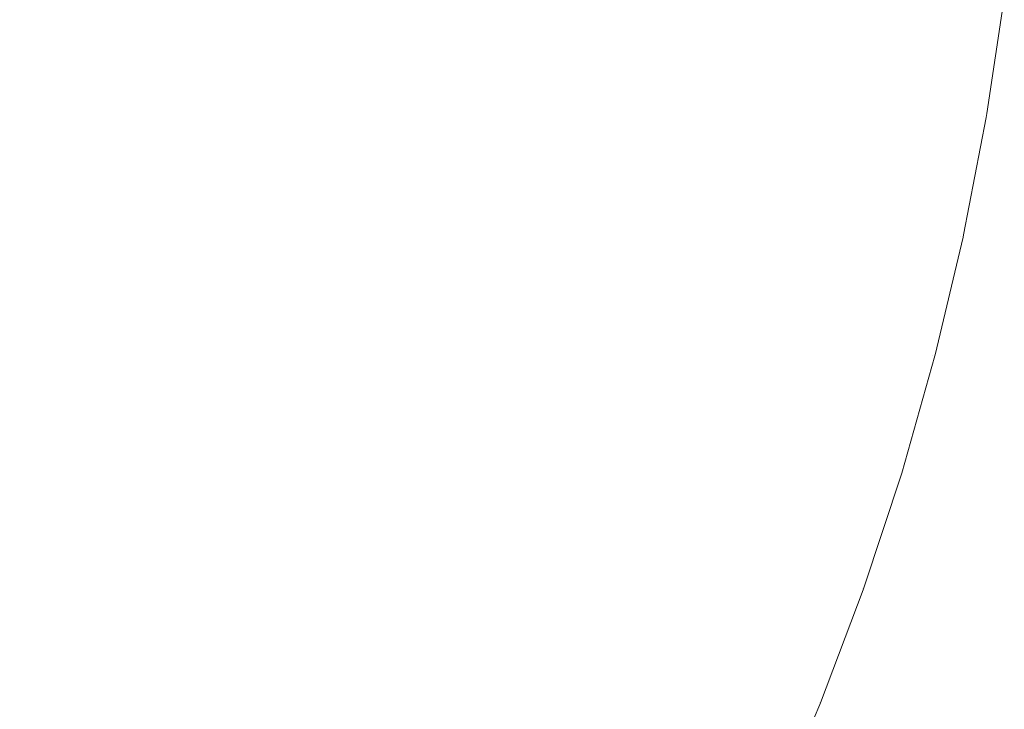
# Model space of a CAD drawing. Header units: centimetres. Extents: x -26 to 27.3, y -25.3 to -23.5.
# Tile 175 of 200: x 27.2742 to 27.3085, y -25.1974 to -25.1734. Entities that reach past the tile are written whole.
import ezdxf

# ---------------------------------------------------------------- set-up
doc = ezdxf.new("R2010")
doc.units = ezdxf.units.CM
doc.header["$LTSCALE"] = 2.54
doc.layers.add('Lucido design-1', color=7, linetype='Continuous')

# ---------------------------------------------------------------- blocks, each defined once
blk = doc.blocks.new('Gruppo-4-1')
at = {"color": 7, "linetype": 'Continuous', "lineweight": 9}
for points, invisible_edges in [([(27.290073, -25.170225, -350.040783), (27.289561, -25.173641, -350.040783), (27.287152, -25.173228, -350.044062), (27.287648, -25.169914, -350.044062)], 15), ([(27.287872, -25.169943, -349.321563), (27.287374, -25.173266, -349.321563), (27.289837, -25.173688, -349.324944), (27.29035, -25.17026, -349.324944)], 15), ([(27.292365, -25.170518, -350.037403), (27.291839, -25.174032, -350.037403), (27.289561, -25.173641, -350.040783), (27.290073, -25.170225, -350.040783)], 15), ([(27.29035, -25.17026, -349.324944), (27.289837, -25.173688, -349.324944), (27.292155, -25.174086, -349.328425), (27.292683, -25.170559, -349.328425)], 15), ([(27.29452, -25.170794, -350.033928), (27.29398, -25.174399, -350.033928), (27.291839, -25.174032, -350.037403), (27.292365, -25.170518, -350.037403)], 15), ([(27.292683, -25.170559, -349.328425), (27.292155, -25.174086, -349.328425), (27.294325, -25.174458, -349.331997), (27.294867, -25.170839, -349.331997)], 15), ([(27.273038, -25.170808, -349.306345), (27.272517, -25.173501, -349.306345), (27.275613, -25.174168, -349.309144), (27.27616, -25.171343, -349.309144)], 15), ([(27.276282, -25.171364, -350.056075), (27.275734, -25.174194, -350.056075), (27.272758, -25.173553, -350.058779), (27.273281, -25.17085, -350.058779)], 15), ([(27.296533, -25.171052, -350.030363), (27.295981, -25.174742, -350.030363), (27.29398, -25.174399, -350.033928), (27.29452, -25.170794, -350.033928)], 15), ([(27.294867, -25.170839, -349.331997), (27.294325, -25.174458, -349.331997), (27.296344, -25.174804, -349.335655), (27.296899, -25.171099, -349.335655)], 15), ([(27.298402, -25.171291, -350.026716), (27.297837, -25.17506, -350.026716), (27.295981, -25.174742, -350.030363), (27.296533, -25.171052, -350.030363)], 15), ([(27.296899, -25.171099, -349.335655), (27.296344, -25.174804, -349.335655), (27.298208, -25.175124, -349.339392), (27.298774, -25.171339, -349.339392)], 15), ([(27.27616, -25.171343, -349.309144), (27.275613, -25.174168, -349.309144), (27.278588, -25.174809, -349.31207), (27.279159, -25.171857, -349.31207)], 15), ([(27.279174, -25.17186, -350.053248), (27.278603, -25.174813, -350.053248), (27.275734, -25.174194, -350.056075), (27.276282, -25.171364, -350.056075)], 15), ([(27.300121, -25.171511, -350.02299), (27.299546, -25.175353, -350.02299), (27.297837, -25.17506, -350.026716), (27.298402, -25.171291, -350.026716)], 15), ([(27.298774, -25.171339, -349.339392), (27.298208, -25.175124, -349.339392), (27.299914, -25.175416, -349.343202), (27.300492, -25.171559, -349.343202)], 15), ([(27.301689, -25.171712, -350.019194), (27.301104, -25.17562, -350.019194), (27.299546, -25.175353, -350.02299), (27.300121, -25.171511, -350.02299)], 15), ([(27.300492, -25.171559, -349.343202), (27.299914, -25.175416, -349.343202), (27.301461, -25.175682, -349.347077), (27.302048, -25.171758, -349.347077)], 15), ([(27.279159, -25.171857, -349.31207), (27.278588, -25.174809, -349.31207), (27.281437, -25.175423, -349.31512), (27.282031, -25.17235, -349.31512)], 15), ([(27.281953, -25.172337, -350.0503), (27.28136, -25.175407, -350.0503), (27.278603, -25.174813, -350.053248), (27.279174, -25.17186, -350.053248)], 15), ([(27.303102, -25.171893, -350.015332), (27.302508, -25.175861, -350.015332), (27.301104, -25.17562, -350.019194), (27.301689, -25.171712, -350.019194)], 15), ([(27.302048, -25.171758, -349.347077), (27.301461, -25.175682, -349.347077), (27.302846, -25.175919, -349.35101), (27.303442, -25.171937, -349.35101)], 15), ([(27.304357, -25.172054, -350.011411), (27.303755, -25.176075, -350.011411), (27.302508, -25.175861, -350.015332), (27.303102, -25.171893, -350.015332)], 15), ([(27.303442, -25.171937, -349.35101), (27.302846, -25.175919, -349.35101), (27.304066, -25.176128, -349.354995), (27.30467, -25.172094, -349.354995)], 15), ([(27.305452, -25.172194, -350.007438), (27.304843, -25.176261, -350.007438), (27.303755, -25.176075, -350.011411), (27.304357, -25.172054, -350.011411)], 15), ([(27.30467, -25.172094, -349.354995), (27.304066, -25.176128, -349.354995), (27.30512, -25.176309, -349.359025), (27.305731, -25.17223, -349.359025)], 15), ([(27.306383, -25.172313, -350.00342), (27.305769, -25.17642, -350.00342), (27.304843, -25.176261, -350.007438), (27.305452, -25.172194, -350.007438)], 15), ([(27.305731, -25.17223, -349.359025), (27.30512, -25.176309, -349.359025), (27.306008, -25.176461, -349.363092), (27.306624, -25.172344, -349.363092)], 15), ([(27.284614, -25.172793, -350.047236), (27.283999, -25.175975, -350.047236), (27.28136, -25.175407, -350.0503), (27.281953, -25.172337, -350.0503)], 15), ([(27.282031, -25.17235, -349.31512), (27.281437, -25.175423, -349.31512), (27.284154, -25.176009, -349.318286), (27.284771, -25.17282, -349.318286)], 15), ([(27.307151, -25.172411, -349.999363), (27.306531, -25.176551, -349.999363), (27.305769, -25.17642, -350.00342), (27.306383, -25.172313, -350.00342)], 15), ([(27.306624, -25.172344, -349.363092), (27.306008, -25.176461, -349.363092), (27.306727, -25.176584, -349.367189), (27.307348, -25.172437, -349.367189)], 15), ([(27.307752, -25.172488, -349.995273), (27.307128, -25.176653, -349.995273), (27.306531, -25.176551, -349.999363), (27.307151, -25.172411, -349.999363)], 15), ([(27.307348, -25.172437, -349.367189), (27.306727, -25.176584, -349.367189), (27.307277, -25.176679, -349.37131), (27.307901, -25.172508, -349.37131)], 15), ([(27.308185, -25.172544, -349.991159), (27.307559, -25.176727, -349.991159), (27.307128, -25.176653, -349.995273), (27.307752, -25.172488, -349.995273)], 15), ([(27.307901, -25.172508, -349.37131), (27.307277, -25.176679, -349.37131), (27.307657, -25.176744, -349.375446), (27.308284, -25.172557, -349.375446)], 15), ([(27.308449, -25.172578, -349.987027), (27.307821, -25.176772, -349.987027), (27.307559, -25.176727, -349.991159), (27.308185, -25.172544, -349.991159)], 15), ([(27.308284, -25.172557, -349.375446), (27.307657, -25.176744, -349.375446), (27.307868, -25.17678, -349.379592), (27.308496, -25.172584, -349.379592)], 15), ([(27.307821, -25.176772, -349.987027), (27.308449, -25.172578, -349.987027), (27.308543, -25.17259, -349.982667), (27.307934, -25.176656, -349.982667)], 11), ([(27.307934, -25.176656, -349.382667), (27.308543, -25.17259, -349.382667), (27.308496, -25.172584, -349.379592), (27.307868, -25.17678, -349.379592)], 14), ([(27.308543, -25.17259, -349.382667), (27.307934, -25.176656, -349.382667), (27.307934, -25.176656, -349.982667), (27.308543, -25.17259, -349.982667)], 10), ([(27.287152, -25.173228, -350.044062), (27.286515, -25.176518, -350.044062), (27.283999, -25.175975, -350.047236), (27.284614, -25.172793, -350.047236)], 15), ([(27.284771, -25.17282, -349.318286), (27.284154, -25.176009, -349.318286), (27.286736, -25.176565, -349.321563), (27.287374, -25.173266, -349.321563)], 15), ([(27.289561, -25.173641, -350.040783), (27.288905, -25.177033, -350.040783), (27.286515, -25.176518, -350.044062), (27.287152, -25.173228, -350.044062)], 15), ([(27.287374, -25.173266, -349.321563), (27.286736, -25.176565, -349.321563), (27.289179, -25.177092, -349.324944), (27.289837, -25.173688, -349.324944)], 15), ([(27.272517, -25.173501, -349.306345), (27.271882, -25.176169, -349.306345), (27.274948, -25.176968, -349.309144), (27.275613, -25.174168, -349.309144)], 15), ([(27.275734, -25.174194, -350.056075), (27.275067, -25.176999, -350.056075), (27.272121, -25.176232, -350.058779), (27.272758, -25.173553, -350.058779)], 15), ([(27.291839, -25.174032, -350.037403), (27.291164, -25.17752, -350.037403), (27.288905, -25.177033, -350.040783), (27.289561, -25.173641, -350.040783)], 15), ([(27.289837, -25.173688, -349.324944), (27.289179, -25.177092, -349.324944), (27.291478, -25.177587, -349.328425), (27.292155, -25.174086, -349.328425)], 15), ([(27.275613, -25.174168, -349.309144), (27.274948, -25.176968, -349.309144), (27.277893, -25.177734, -349.31207), (27.278588, -25.174809, -349.31207)], 15), ([(27.278603, -25.174813, -350.053248), (27.277907, -25.177738, -350.053248), (27.275067, -25.176999, -350.056075), (27.275734, -25.174194, -350.056075)], 15), ([(27.29398, -25.174399, -350.033928), (27.293288, -25.177977, -350.033928), (27.291164, -25.17752, -350.037403), (27.291839, -25.174032, -350.037403)], 15), ([(27.292155, -25.174086, -349.328425), (27.291478, -25.177587, -349.328425), (27.29363, -25.178051, -349.331997), (27.294325, -25.174458, -349.331997)], 15), ([(27.295981, -25.174742, -350.030363), (27.295272, -25.178405, -350.030363), (27.293288, -25.177977, -350.033928), (27.29398, -25.174399, -350.033928)], 15), ([(27.294325, -25.174458, -349.331997), (27.29363, -25.178051, -349.331997), (27.295633, -25.178483, -349.335655), (27.296344, -25.174804, -349.335655)], 15), ([(27.278588, -25.174809, -349.31207), (27.277893, -25.177734, -349.31207), (27.280712, -25.178469, -349.31512), (27.281437, -25.175423, -349.31512)], 15), ([(27.28136, -25.175407, -350.0503), (27.280636, -25.178449, -350.0503), (27.277907, -25.177738, -350.053248), (27.278603, -25.174813, -350.053248)], 15), ([(27.297837, -25.17506, -350.026716), (27.297114, -25.178802, -350.026716), (27.295272, -25.178405, -350.030363), (27.295981, -25.174742, -350.030363)], 15), ([(27.296344, -25.174804, -349.335655), (27.295633, -25.178483, -349.335655), (27.297481, -25.178881, -349.339392), (27.298208, -25.175124, -349.339392)], 15), ([(27.299546, -25.175353, -350.02299), (27.298809, -25.179167, -350.02299), (27.297114, -25.178802, -350.026716), (27.297837, -25.17506, -350.026716)], 15), ([(27.298208, -25.175124, -349.339392), (27.297481, -25.178881, -349.339392), (27.299174, -25.179246, -349.343202), (27.299914, -25.175416, -349.343202)], 15), ([(27.301104, -25.17562, -350.019194), (27.300354, -25.1795, -350.019194), (27.298809, -25.179167, -350.02299), (27.299546, -25.175353, -350.02299)], 15), ([(27.283999, -25.175975, -350.047236), (27.283249, -25.179129, -350.047236), (27.280636, -25.178449, -350.0503), (27.28136, -25.175407, -350.0503)], 15), ([(27.281437, -25.175423, -349.31512), (27.280712, -25.178469, -349.31512), (27.283403, -25.179169, -349.318286), (27.284154, -25.176009, -349.318286)], 15), ([(27.299914, -25.175416, -349.343202), (27.299174, -25.179246, -349.343202), (27.300708, -25.179576, -349.347077), (27.301461, -25.175682, -349.347077)], 15), ([(27.302508, -25.175861, -350.015332), (27.301746, -25.1798, -350.015332), (27.300354, -25.1795, -350.019194), (27.301104, -25.17562, -350.019194)], 15), ([(27.301461, -25.175682, -349.347077), (27.300708, -25.179576, -349.347077), (27.302081, -25.179872, -349.35101), (27.302846, -25.175919, -349.35101)], 15), ([(27.286515, -25.176518, -350.044062), (27.28574, -25.179778, -350.044062), (27.283249, -25.179129, -350.047236), (27.283999, -25.175975, -350.047236)], 15), ([(27.284154, -25.176009, -349.318286), (27.283403, -25.179169, -349.318286), (27.285959, -25.179835, -349.321563), (27.286736, -25.176565, -349.321563)], 15), ([(27.303755, -25.176075, -350.011411), (27.302983, -25.180067, -350.011411), (27.301746, -25.1798, -350.015332), (27.302508, -25.175861, -350.015332)], 15), ([(27.302846, -25.175919, -349.35101), (27.302081, -25.179872, -349.35101), (27.303291, -25.180133, -349.354995), (27.304066, -25.176128, -349.354995)], 15), ([(27.271882, -25.176169, -349.306345), (27.271135, -25.178809, -349.306345), (27.274164, -25.179736, -349.309144), (27.274948, -25.176968, -349.309144)], 15), ([(27.275067, -25.176999, -350.056075), (27.274282, -25.179772, -350.056075), (27.271371, -25.178881, -350.058779), (27.272121, -25.176232, -350.058779)], 15), ([(27.304843, -25.176261, -350.007438), (27.304062, -25.180299, -350.007438), (27.302983, -25.180067, -350.011411), (27.303755, -25.176075, -350.011411)], 15), ([(27.304066, -25.176128, -349.354995), (27.303291, -25.180133, -349.354995), (27.304337, -25.180359, -349.359025), (27.30512, -25.176309, -349.359025)], 15), ([(27.305769, -25.17642, -350.00342), (27.30498, -25.180497, -350.00342), (27.304062, -25.180299, -350.007438), (27.304843, -25.176261, -350.007438)], 15), ([(27.30512, -25.176309, -349.359025), (27.304337, -25.180359, -349.359025), (27.305217, -25.180548, -349.363092), (27.306008, -25.176461, -349.363092)], 15), ([(27.288905, -25.177033, -350.040783), (27.288106, -25.180394, -350.040783), (27.28574, -25.179778, -350.044062), (27.286515, -25.176518, -350.044062)], 15), ([(27.286736, -25.176565, -349.321563), (27.285959, -25.179835, -349.321563), (27.288377, -25.180464, -349.324944), (27.289179, -25.177092, -349.324944)], 15), ([(27.306531, -25.176551, -349.999363), (27.305736, -25.18066, -349.999363), (27.30498, -25.180497, -350.00342), (27.305769, -25.17642, -350.00342)], 15), ([(27.306008, -25.176461, -349.363092), (27.305217, -25.180548, -349.363092), (27.305931, -25.180702, -349.367189), (27.306727, -25.176584, -349.367189)], 15), ([(27.307128, -25.176653, -349.995273), (27.306329, -25.180788, -349.995273), (27.305736, -25.18066, -349.999363), (27.306531, -25.176551, -349.999363)], 15), ([(27.306727, -25.176584, -349.367189), (27.305931, -25.180702, -349.367189), (27.306476, -25.18082, -349.37131), (27.307277, -25.176679, -349.37131)], 15), ([(27.307559, -25.176727, -349.991159), (27.306755, -25.18088, -349.991159), (27.306329, -25.180788, -349.995273), (27.307128, -25.176653, -349.995273)], 15), ([(27.307277, -25.176679, -349.37131), (27.306476, -25.18082, -349.37131), (27.306853, -25.180901, -349.375446), (27.307657, -25.176744, -349.375446)], 15), ([(27.307821, -25.176772, -349.987027), (27.307016, -25.180936, -349.987027), (27.306755, -25.18088, -349.991159), (27.307559, -25.176727, -349.991159)], 15), ([(27.307657, -25.176744, -349.375446), (27.306853, -25.180901, -349.375446), (27.307062, -25.180946, -349.379592), (27.307868, -25.17678, -349.379592)], 15), ([(27.307934, -25.176656, -349.982667), (27.307915, -25.176788, -349.982667), (27.307821, -25.176772, -349.987027)], 10), ([(27.307868, -25.17678, -349.379592), (27.307915, -25.176788, -349.382667), (27.307934, -25.176656, -349.382667)], 9), ([(27.307915, -25.176788, -349.982667), (27.307934, -25.176656, -349.982667), (27.307934, -25.176656, -349.382667), (27.307915, -25.176788, -349.382667)], 10), ([(27.274948, -25.176968, -349.309144), (27.274164, -25.179736, -349.309144), (27.277073, -25.180627, -349.31207), (27.277893, -25.177734, -349.31207)], 15), ([(27.277907, -25.177738, -350.053248), (27.277088, -25.180632, -350.053248), (27.274282, -25.179772, -350.056075), (27.275067, -25.176999, -350.056075)], 15), ([(27.291164, -25.17752, -350.037403), (27.290342, -25.180976, -350.037403), (27.288106, -25.180394, -350.040783), (27.288905, -25.177033, -350.040783)], 15), ([(27.289179, -25.177092, -349.324944), (27.288377, -25.180464, -349.324944), (27.290653, -25.181057, -349.328425), (27.291478, -25.177587, -349.328425)], 15), ([(27.307016, -25.180936, -349.987027), (27.307821, -25.176772, -349.987027), (27.307915, -25.176788, -349.982667), (27.307124, -25.180876, -349.982667)], 11), ([(27.307124, -25.180876, -349.382667), (27.307915, -25.176788, -349.382667), (27.307868, -25.17678, -349.379592), (27.307062, -25.180946, -349.379592)], 14), ([(27.307915, -25.176788, -349.382667), (27.307124, -25.180876, -349.382667), (27.307124, -25.180876, -349.982667), (27.307915, -25.176788, -349.982667)], 10), ([(27.277893, -25.177734, -349.31207), (27.277073, -25.180627, -349.31207), (27.27986, -25.18148, -349.31512), (27.280712, -25.178469, -349.31512)], 15), ([(27.280636, -25.178449, -350.0503), (27.279784, -25.181457, -350.0503), (27.277088, -25.180632, -350.053248), (27.277907, -25.177738, -350.053248)], 15), ([(27.293288, -25.177977, -350.033928), (27.292445, -25.181523, -350.033928), (27.290342, -25.180976, -350.037403), (27.291164, -25.17752, -350.037403)], 15), ([(27.291478, -25.177587, -349.328425), (27.290653, -25.181057, -349.328425), (27.292784, -25.181612, -349.331997), (27.29363, -25.178051, -349.331997)], 15), ([(27.295272, -25.178405, -350.030363), (27.294409, -25.182035, -350.030363), (27.292445, -25.181523, -350.033928), (27.293288, -25.177977, -350.033928)], 15), ([(27.29363, -25.178051, -349.331997), (27.292784, -25.181612, -349.331997), (27.294766, -25.182128, -349.335655), (27.295633, -25.178483, -349.335655)], 15), ([(27.283249, -25.179129, -350.047236), (27.282365, -25.182248, -350.047236), (27.279784, -25.181457, -350.0503), (27.280636, -25.178449, -350.0503)], 15), ([(27.280712, -25.178469, -349.31512), (27.27986, -25.18148, -349.31512), (27.282518, -25.182294, -349.318286), (27.283403, -25.179169, -349.318286)], 15), ([(27.297114, -25.178802, -350.026716), (27.296232, -25.18251, -350.026716), (27.294409, -25.182035, -350.030363), (27.295272, -25.178405, -350.030363)], 15), ([(27.295633, -25.178483, -349.335655), (27.294766, -25.182128, -349.335655), (27.296596, -25.182604, -349.339392), (27.297481, -25.178881, -349.339392)], 15), ([(27.298809, -25.179167, -350.02299), (27.29791, -25.182946, -350.02299), (27.296232, -25.18251, -350.026716), (27.297114, -25.178802, -350.026716)], 15), ([(27.274282, -25.179772, -350.056075), (27.273379, -25.18251, -350.056075), (27.270509, -25.181496, -350.058779), (27.271371, -25.178881, -350.058779)], 15), ([(27.28574, -25.179778, -350.044062), (27.284827, -25.183002, -350.044062), (27.282365, -25.182248, -350.047236), (27.283249, -25.179129, -350.047236)], 15), ([(27.297481, -25.178881, -349.339392), (27.296596, -25.182604, -349.339392), (27.298271, -25.183041, -349.343202), (27.299174, -25.179246, -349.343202)], 15), ([(27.283403, -25.179169, -349.318286), (27.282518, -25.182294, -349.318286), (27.285043, -25.183068, -349.321563), (27.285959, -25.179835, -349.321563)], 15), ([(27.300354, -25.1795, -350.019194), (27.299439, -25.183345, -350.019194), (27.29791, -25.182946, -350.02299), (27.298809, -25.179167, -350.02299)], 15), ([(27.299174, -25.179246, -349.343202), (27.298271, -25.183041, -349.343202), (27.29979, -25.183436, -349.347077), (27.300708, -25.179576, -349.347077)], 15), ([(27.301746, -25.1798, -350.015332), (27.300818, -25.183704, -350.015332), (27.299439, -25.183345, -350.019194), (27.300354, -25.1795, -350.019194)], 15), ([(27.274164, -25.179736, -349.309144), (27.273263, -25.182469, -349.309144), (27.276132, -25.183483, -349.31207), (27.277073, -25.180627, -349.31207)], 15), ([(27.277088, -25.180632, -350.053248), (27.276147, -25.183488, -350.053248), (27.273379, -25.18251, -350.056075), (27.274282, -25.179772, -350.056075)], 15), ([(27.288106, -25.180394, -350.040783), (27.287165, -25.183718, -350.040783), (27.284827, -25.183002, -350.044062), (27.28574, -25.179778, -350.044062)], 15), ([(27.285959, -25.179835, -349.321563), (27.285043, -25.183068, -349.321563), (27.287432, -25.1838, -349.324944), (27.288377, -25.180464, -349.324944)], 15), ([(27.300708, -25.179576, -349.347077), (27.29979, -25.183436, -349.347077), (27.301149, -25.18379, -349.35101), (27.302081, -25.179872, -349.35101)], 15), ([(27.302983, -25.180067, -350.011411), (27.302042, -25.184022, -350.011411), (27.300818, -25.183704, -350.015332), (27.301746, -25.1798, -350.015332)], 15), ([(27.302081, -25.179872, -349.35101), (27.301149, -25.18379, -349.35101), (27.302347, -25.184102, -349.354995), (27.303291, -25.180133, -349.354995)], 15), ([(27.304062, -25.180299, -350.007438), (27.30311, -25.1843, -350.007438), (27.302042, -25.184022, -350.011411), (27.302983, -25.180067, -350.011411)], 15), ([(27.303291, -25.180133, -349.354995), (27.302347, -25.184102, -349.354995), (27.303383, -25.184371, -349.359025), (27.304337, -25.180359, -349.359025)], 15), ([(27.290342, -25.180976, -350.037403), (27.289374, -25.184394, -350.037403), (27.287165, -25.183718, -350.040783), (27.288106, -25.180394, -350.040783)], 15), ([(27.288377, -25.180464, -349.324944), (27.287432, -25.1838, -349.324944), (27.289681, -25.184488, -349.328425), (27.290653, -25.181057, -349.328425)], 15), ([(27.30498, -25.180497, -350.00342), (27.304019, -25.184537, -350.00342), (27.30311, -25.1843, -350.007438), (27.304062, -25.180299, -350.007438)], 15), ([(27.304337, -25.180359, -349.359025), (27.303383, -25.184371, -349.359025), (27.304254, -25.184598, -349.363092), (27.305217, -25.180548, -349.363092)], 15), ([(27.305736, -25.18066, -349.999363), (27.304768, -25.184732, -349.999363), (27.304019, -25.184537, -350.00342), (27.30498, -25.180497, -350.00342)], 15), ([(27.277073, -25.180627, -349.31207), (27.276132, -25.183483, -349.31207), (27.27888, -25.184453, -349.31512), (27.27986, -25.18148, -349.31512)], 15), ([(27.279784, -25.181457, -350.0503), (27.278805, -25.184427, -350.0503), (27.276147, -25.183488, -350.053248), (27.277088, -25.180632, -350.053248)], 15), ([(27.305217, -25.180548, -349.363092), (27.304254, -25.184598, -349.363092), (27.30496, -25.184782, -349.367189), (27.305931, -25.180702, -349.367189)], 15), ([(27.306329, -25.180788, -349.995273), (27.305354, -25.184885, -349.995273), (27.304768, -25.184732, -349.999363), (27.305736, -25.18066, -349.999363)], 15), ([(27.305931, -25.180702, -349.367189), (27.30496, -25.184782, -349.367189), (27.3055, -25.184923, -349.37131), (27.306476, -25.18082, -349.37131)], 15), ([(27.306755, -25.18088, -349.991159), (27.305777, -25.184995, -349.991159), (27.305354, -25.184885, -349.995273), (27.306329, -25.180788, -349.995273)], 15), ([(27.306476, -25.18082, -349.37131), (27.3055, -25.184923, -349.37131), (27.305874, -25.18502, -349.375446), (27.306853, -25.180901, -349.375446)], 15), ([(27.292445, -25.181523, -350.033928), (27.291452, -25.18503, -350.033928), (27.289374, -25.184394, -350.037403), (27.290342, -25.180976, -350.037403)], 15), ([(27.290653, -25.181057, -349.328425), (27.289681, -25.184488, -349.328425), (27.291787, -25.185133, -349.331997), (27.292784, -25.181612, -349.331997)], 15), ([(27.307016, -25.180936, -349.987027), (27.306034, -25.185062, -349.987027), (27.305777, -25.184995, -349.991159), (27.306755, -25.18088, -349.991159)], 15), ([(27.306853, -25.180901, -349.375446), (27.305874, -25.18502, -349.375446), (27.306081, -25.185074, -349.379592), (27.307062, -25.180946, -349.379592)], 15), ([(27.306034, -25.185062, -349.987027), (27.307016, -25.180936, -349.987027), (27.307109, -25.180956, -349.982667), (27.306134, -25.185052, -349.982667)], 11), ([(27.306134, -25.185052, -349.382667), (27.307109, -25.180956, -349.382667), (27.307062, -25.180946, -349.379592), (27.306081, -25.185074, -349.379592)], 14), ([(27.307109, -25.180956, -349.382667), (27.306134, -25.185052, -349.382667), (27.306134, -25.185052, -349.982667), (27.307109, -25.180956, -349.982667)], 10), ([(27.307124, -25.180876, -349.982667), (27.307109, -25.180956, -349.982667), (27.307016, -25.180936, -349.987027)], 10), ([(27.307062, -25.180946, -349.379592), (27.307109, -25.180956, -349.382667), (27.307124, -25.180876, -349.382667)], 9), ([(27.307109, -25.180956, -349.982667), (27.307124, -25.180876, -349.982667), (27.307124, -25.180876, -349.382667), (27.307109, -25.180956, -349.382667)], 10), ([(27.282365, -25.182248, -350.047236), (27.281351, -25.185326, -350.047236), (27.278805, -25.184427, -350.0503), (27.279784, -25.181457, -350.0503)], 15), ([(27.27986, -25.18148, -349.31512), (27.27888, -25.184453, -349.31512), (27.281501, -25.185379, -349.318286), (27.282518, -25.182294, -349.318286)], 15), ([(27.294409, -25.182035, -350.030363), (27.293392, -25.185625, -350.030363), (27.291452, -25.18503, -350.033928), (27.292445, -25.181523, -350.033928)], 15), ([(27.292784, -25.181612, -349.331997), (27.291787, -25.185133, -349.331997), (27.293745, -25.185733, -349.335655), (27.294766, -25.182128, -349.335655)], 15), ([(27.296232, -25.18251, -350.026716), (27.295194, -25.186176, -350.026716), (27.293392, -25.185625, -350.030363), (27.294409, -25.182035, -350.030363)], 15), ([(27.294766, -25.182128, -349.335655), (27.293745, -25.185733, -349.335655), (27.295553, -25.186286, -349.339392), (27.296596, -25.182604, -349.339392)], 15), ([(27.273263, -25.182469, -349.309144), (27.272247, -25.185161, -349.309144), (27.275071, -25.186296, -349.31207), (27.276132, -25.183483, -349.31207)], 15), ([(27.276147, -25.183488, -350.053248), (27.275085, -25.186301, -350.053248), (27.272362, -25.185207, -350.056075), (27.273379, -25.18251, -350.056075)], 15), ([(27.284827, -25.183002, -350.044062), (27.283778, -25.186184, -350.044062), (27.281351, -25.185326, -350.047236), (27.282365, -25.182248, -350.047236)], 15), ([(27.282518, -25.182294, -349.318286), (27.281501, -25.185379, -349.318286), (27.283991, -25.186259, -349.321563), (27.285043, -25.183068, -349.321563)], 15), ([(27.29791, -25.182946, -350.02299), (27.296851, -25.186684, -350.02299), (27.295194, -25.186176, -350.026716), (27.296232, -25.18251, -350.026716)], 15), ([(27.296596, -25.182604, -349.339392), (27.295553, -25.186286, -349.339392), (27.297209, -25.186793, -349.343202), (27.298271, -25.183041, -349.343202)], 15), ([(27.287165, -25.183718, -350.040783), (27.286083, -25.186999, -350.040783), (27.283778, -25.186184, -350.044062), (27.284827, -25.183002, -350.044062)], 15), ([(27.285043, -25.183068, -349.321563), (27.283991, -25.186259, -349.321563), (27.286347, -25.187092, -349.324944), (27.287432, -25.1838, -349.324944)], 15), ([(27.299439, -25.183345, -350.019194), (27.298363, -25.187147, -350.019194), (27.296851, -25.186684, -350.02299), (27.29791, -25.182946, -350.02299)], 15), ([(27.298271, -25.183041, -349.343202), (27.297209, -25.186793, -349.343202), (27.298709, -25.187253, -349.347077), (27.29979, -25.183436, -349.347077)], 15), ([(27.276132, -25.183483, -349.31207), (27.275071, -25.186296, -349.31207), (27.277774, -25.187382, -349.31512), (27.27888, -25.184453, -349.31512)], 15), ([(27.278805, -25.184427, -350.0503), (27.277701, -25.187353, -350.0503), (27.275085, -25.186301, -350.053248), (27.276147, -25.183488, -350.053248)], 15), ([(27.300818, -25.183704, -350.015332), (27.299725, -25.187564, -350.015332), (27.298363, -25.187147, -350.019194), (27.299439, -25.183345, -350.019194)], 15), ([(27.29979, -25.183436, -349.347077), (27.298709, -25.187253, -349.347077), (27.300052, -25.187664, -349.35101), (27.301149, -25.18379, -349.35101)], 15), ([(27.289374, -25.184394, -350.037403), (27.288262, -25.187768, -350.037403), (27.286083, -25.186999, -350.040783), (27.287165, -25.183718, -350.040783)], 15), ([(27.287432, -25.1838, -349.324944), (27.286347, -25.187092, -349.324944), (27.288565, -25.187875, -349.328425), (27.289681, -25.184488, -349.328425)], 15), ([(27.302042, -25.184022, -350.011411), (27.300934, -25.187934, -350.011411), (27.299725, -25.187564, -350.015332), (27.300818, -25.183704, -350.015332)], 15), ([(27.301149, -25.18379, -349.35101), (27.300052, -25.187664, -349.35101), (27.301236, -25.188027, -349.354995), (27.302347, -25.184102, -349.354995)], 15), ([(27.30311, -25.1843, -350.007438), (27.30199, -25.188258, -350.007438), (27.300934, -25.187934, -350.011411), (27.302042, -25.184022, -350.011411)], 15), ([(27.302347, -25.184102, -349.354995), (27.301236, -25.188027, -349.354995), (27.302259, -25.18834, -349.359025), (27.303383, -25.184371, -349.359025)], 15), ([(27.304019, -25.184537, -350.00342), (27.302888, -25.188533, -350.00342), (27.30199, -25.188258, -350.007438), (27.30311, -25.1843, -350.007438)], 15), ([(27.281351, -25.185326, -350.047236), (27.280206, -25.188359, -350.047236), (27.277701, -25.187353, -350.0503), (27.278805, -25.184427, -350.0503)], 15), ([(27.27888, -25.184453, -349.31512), (27.277774, -25.187382, -349.31512), (27.280354, -25.188418, -349.318286), (27.281501, -25.185379, -349.318286)], 15), ([(27.291452, -25.18503, -350.033928), (27.29031, -25.188492, -350.033928), (27.288262, -25.187768, -350.037403), (27.289374, -25.184394, -350.037403)], 15), ([(27.289681, -25.184488, -349.328425), (27.288565, -25.187875, -349.328425), (27.290641, -25.188609, -349.331997), (27.291787, -25.185133, -349.331997)], 15), ([(27.303383, -25.184371, -349.359025), (27.302259, -25.18834, -349.359025), (27.30312, -25.188604, -349.363092), (27.304254, -25.184598, -349.363092)], 15), ([(27.304768, -25.184732, -349.999363), (27.303628, -25.188759, -349.999363), (27.302888, -25.188533, -350.00342), (27.304019, -25.184537, -350.00342)], 15), ([(27.304254, -25.184598, -349.363092), (27.30312, -25.188604, -349.363092), (27.303817, -25.188817, -349.367189), (27.30496, -25.184782, -349.367189)], 15), ([(27.305354, -25.184885, -349.995273), (27.304207, -25.188937, -349.995273), (27.303628, -25.188759, -349.999363), (27.304768, -25.184732, -349.999363)], 15), ([(27.30496, -25.184782, -349.367189), (27.303817, -25.188817, -349.367189), (27.304351, -25.188981, -349.37131), (27.3055, -25.184923, -349.37131)], 15), ([(27.305777, -25.184995, -349.991159), (27.304624, -25.189064, -349.991159), (27.304207, -25.188937, -349.995273), (27.305354, -25.184885, -349.995273)], 15), ([(27.3055, -25.184923, -349.37131), (27.304351, -25.188981, -349.37131), (27.30472, -25.189094, -349.375446), (27.305874, -25.18502, -349.375446)], 15), ([(27.272247, -25.185161, -349.309144), (27.271118, -25.187807, -349.309144), (27.273891, -25.189061, -349.31207), (27.275071, -25.186296, -349.31207)], 15), ([(27.275085, -25.186301, -350.053248), (27.273905, -25.189067, -350.053248), (27.27123, -25.187858, -350.056075), (27.272362, -25.185207, -350.056075)], 15), ([(27.283778, -25.186184, -350.044062), (27.282595, -25.189319, -350.044062), (27.280206, -25.188359, -350.047236), (27.281351, -25.185326, -350.047236)], 15), ([(27.293392, -25.185625, -350.030363), (27.292224, -25.189168, -350.030363), (27.29031, -25.188492, -350.033928), (27.291452, -25.18503, -350.033928)], 15), ([(27.291787, -25.185133, -349.331997), (27.290641, -25.188609, -349.331997), (27.292572, -25.189291, -349.335655), (27.293745, -25.185733, -349.335655)], 15), ([(27.306034, -25.185062, -349.987027), (27.304879, -25.189142, -349.987027), (27.304624, -25.189064, -349.991159), (27.305777, -25.184995, -349.991159)], 15), ([(27.305874, -25.18502, -349.375446), (27.30472, -25.189094, -349.375446), (27.304924, -25.189156, -349.379592), (27.306081, -25.185074, -349.379592)], 15), ([(27.306126, -25.185086, -349.982667), (27.30497, -25.18917, -349.982667), (27.304879, -25.189142, -349.987027), (27.306034, -25.185062, -349.987027)], 14), ([(27.306081, -25.185074, -349.379592), (27.304924, -25.189156, -349.379592), (27.30497, -25.18917, -349.382667), (27.306126, -25.185086, -349.382667)], 11), ([(27.306126, -25.185086, -349.382667), (27.304968, -25.189175, -349.382667), (27.304968, -25.189175, -349.982667), (27.306126, -25.185086, -349.982667)], 10), ([(27.306134, -25.185052, -349.982667), (27.306126, -25.185086, -349.982667), (27.306034, -25.185062, -349.987027)], 10), ([(27.306081, -25.185074, -349.379592), (27.306126, -25.185086, -349.382667), (27.306134, -25.185052, -349.382667)], 9), ([(27.306126, -25.185086, -349.982667), (27.306134, -25.185052, -349.982667), (27.306134, -25.185052, -349.382667), (27.306126, -25.185086, -349.382667)], 10), ([(27.281501, -25.185379, -349.318286), (27.280354, -25.188418, -349.318286), (27.282805, -25.189403, -349.321563), (27.283991, -25.186259, -349.321563)], 15), ([(27.295194, -25.186176, -350.026716), (27.294001, -25.189796, -350.026716), (27.292224, -25.189168, -350.030363), (27.293392, -25.185625, -350.030363)], 15), ([(27.293745, -25.185733, -349.335655), (27.292572, -25.189291, -349.335655), (27.294355, -25.189921, -349.339392), (27.295553, -25.186286, -349.339392)], 15), ([(27.275071, -25.186296, -349.31207), (27.273891, -25.189061, -349.31207), (27.276546, -25.190261, -349.31512), (27.277774, -25.187382, -349.31512)], 15), ([(27.277701, -25.187353, -350.0503), (27.276474, -25.190229, -350.0503), (27.273905, -25.189067, -350.053248), (27.275085, -25.186301, -350.053248)], 15), ([(27.286083, -25.186999, -350.040783), (27.284864, -25.190231, -350.040783), (27.282595, -25.189319, -350.044062), (27.283778, -25.186184, -350.044062)], 15), ([(27.283991, -25.186259, -349.321563), (27.282805, -25.189403, -349.321563), (27.285123, -25.190335, -349.324944), (27.286347, -25.187092, -349.324944)], 15), ([(27.296851, -25.186684, -350.02299), (27.295635, -25.190373, -350.02299), (27.294001, -25.189796, -350.026716), (27.295194, -25.186176, -350.026716)], 15), ([(27.295553, -25.186286, -349.339392), (27.294355, -25.189921, -349.339392), (27.295988, -25.190498, -349.343202), (27.297209, -25.186793, -349.343202)], 15), ([(27.298363, -25.187147, -350.019194), (27.297126, -25.1909, -350.019194), (27.295635, -25.190373, -350.02299), (27.296851, -25.186684, -350.02299)], 15), ([(27.288262, -25.187768, -350.037403), (27.287008, -25.191092, -350.037403), (27.284864, -25.190231, -350.040783), (27.286083, -25.186999, -350.040783)], 15), ([(27.297209, -25.186793, -349.343202), (27.295988, -25.190498, -349.343202), (27.297467, -25.191021, -349.347077), (27.298709, -25.187253, -349.347077)], 15), ([(27.280206, -25.188359, -350.047236), (27.278934, -25.191341, -350.047236), (27.276474, -25.190229, -350.0503), (27.277701, -25.187353, -350.0503)], 15), ([(27.277774, -25.187382, -349.31512), (27.276546, -25.190261, -349.31512), (27.279079, -25.191406, -349.318286), (27.280354, -25.188418, -349.318286)], 15), ([(27.286347, -25.187092, -349.324944), (27.285123, -25.190335, -349.324944), (27.287306, -25.191212, -349.328425), (27.288565, -25.187875, -349.328425)], 15), ([(27.299725, -25.187564, -350.015332), (27.298469, -25.191375, -350.015332), (27.297126, -25.1909, -350.019194), (27.298363, -25.187147, -350.019194)], 15), ([(27.298709, -25.187253, -349.347077), (27.297467, -25.191021, -349.347077), (27.298792, -25.191489, -349.35101), (27.300052, -25.187664, -349.35101)], 15), ([(27.300934, -25.187934, -350.011411), (27.299662, -25.191796, -350.011411), (27.298469, -25.191375, -350.015332), (27.299725, -25.187564, -350.015332)], 15), ([(27.300052, -25.187664, -349.35101), (27.298792, -25.191489, -349.35101), (27.299959, -25.191901, -349.354995), (27.301236, -25.188027, -349.354995)], 15), ([(27.29031, -25.188492, -350.033928), (27.289024, -25.191902, -350.033928), (27.287008, -25.191092, -350.037403), (27.288262, -25.187768, -350.037403)], 15), ([(27.288565, -25.187875, -349.328425), (27.287306, -25.191212, -349.328425), (27.289349, -25.192033, -349.331997), (27.290641, -25.188609, -349.331997)], 15), ([(27.30199, -25.188258, -350.007438), (27.300702, -25.192164, -350.007438), (27.299662, -25.191796, -350.011411), (27.300934, -25.187934, -350.011411)], 15), ([(27.301236, -25.188027, -349.354995), (27.299959, -25.191901, -349.354995), (27.300968, -25.192258, -349.359025), (27.302259, -25.18834, -349.359025)], 15), ([(27.282595, -25.189319, -350.044062), (27.28128, -25.192401, -350.044062), (27.278934, -25.191341, -350.047236), (27.280206, -25.188359, -350.047236)], 15), ([(27.280354, -25.188418, -349.318286), (27.279079, -25.191406, -349.318286), (27.281486, -25.192494, -349.321563), (27.282805, -25.189403, -349.321563)], 15), ([(27.302888, -25.188533, -350.00342), (27.301588, -25.192477, -350.00342), (27.300702, -25.192164, -350.007438), (27.30199, -25.188258, -350.007438)], 15), ([(27.302259, -25.18834, -349.359025), (27.300968, -25.192258, -349.359025), (27.301817, -25.192557, -349.363092), (27.30312, -25.188604, -349.363092)], 15), ([(27.292224, -25.189168, -350.030363), (27.290907, -25.192659, -350.030363), (27.289024, -25.191902, -350.033928), (27.29031, -25.188492, -350.033928)], 15), ([(27.290641, -25.188609, -349.331997), (27.289349, -25.192033, -349.331997), (27.291249, -25.192796, -349.335655), (27.292572, -25.189291, -349.335655)], 15), ([(27.303628, -25.188759, -349.999363), (27.302317, -25.192734, -349.999363), (27.301588, -25.192477, -350.00342), (27.302888, -25.188533, -350.00342)], 15), ([(27.30312, -25.188604, -349.363092), (27.301817, -25.192557, -349.363092), (27.302505, -25.192801, -349.367189), (27.303817, -25.188817, -349.367189)], 15), ([(27.304207, -25.188937, -349.995273), (27.302888, -25.192936, -349.995273), (27.302317, -25.192734, -349.999363), (27.303628, -25.188759, -349.999363)], 15), ([(27.273891, -25.189061, -349.31207), (27.272594, -25.191774, -349.31207), (27.275196, -25.193085, -349.31512), (27.276546, -25.190261, -349.31512)], 15), ([(27.276474, -25.190229, -350.0503), (27.275126, -25.19305, -350.0503), (27.272608, -25.19178, -350.053248), (27.273905, -25.189067, -350.053248)], 15), ([(27.303817, -25.188817, -349.367189), (27.302505, -25.192801, -349.367189), (27.303031, -25.192986, -349.37131), (27.304351, -25.188981, -349.37131)], 15), ([(27.304624, -25.189064, -349.991159), (27.3033, -25.193082, -349.991159), (27.302888, -25.192936, -349.995273), (27.304207, -25.188937, -349.995273)], 15), ([(27.304351, -25.188981, -349.37131), (27.303031, -25.192986, -349.37131), (27.303395, -25.193115, -349.375446), (27.30472, -25.189094, -349.375446)], 15), ([(27.304879, -25.189142, -349.987027), (27.303551, -25.19317, -349.987027), (27.3033, -25.193082, -349.991159), (27.304624, -25.189064, -349.991159)], 15), ([(27.30472, -25.189094, -349.375446), (27.303395, -25.193115, -349.375446), (27.303596, -25.193186, -349.379592), (27.304924, -25.189156, -349.379592)], 15), ([(27.284864, -25.190231, -350.040783), (27.283508, -25.193408, -350.040783), (27.28128, -25.192401, -350.044062), (27.282595, -25.189319, -350.044062)], 15), ([(27.282805, -25.189403, -349.321563), (27.281486, -25.192494, -349.321563), (27.283763, -25.193523, -349.324944), (27.285123, -25.190335, -349.324944)], 15), ([(27.294001, -25.189796, -350.026716), (27.292655, -25.193361, -350.026716), (27.290907, -25.192659, -350.030363), (27.292224, -25.189168, -350.030363)], 15), ([(27.292572, -25.189291, -349.335655), (27.291249, -25.192796, -349.335655), (27.293004, -25.193502, -349.339392), (27.294355, -25.189921, -349.339392)], 15), ([(27.30497, -25.18917, -349.982667), (27.303641, -25.193202, -349.982667), (27.303551, -25.19317, -349.987027), (27.304879, -25.189142, -349.987027)], 14), ([(27.304924, -25.189156, -349.379592), (27.303596, -25.193186, -349.379592), (27.303641, -25.193202, -349.382667), (27.30497, -25.18917, -349.382667)], 11), ([(27.303641, -25.193202, -349.982667), (27.304968, -25.189175, -349.982667), (27.304968, -25.189175, -349.382667), (27.303641, -25.193202, -349.382667)], 10), ([(27.295635, -25.190373, -350.02299), (27.294264, -25.194008, -350.02299), (27.292655, -25.193361, -350.026716), (27.294001, -25.189796, -350.026716)], 15), ([(27.294355, -25.189921, -349.339392), (27.293004, -25.193502, -349.339392), (27.29461, -25.194147, -349.343202), (27.295988, -25.190498, -349.343202)], 15), ([(27.278934, -25.191341, -350.047236), (27.277536, -25.194265, -350.047236), (27.275126, -25.19305, -350.0503), (27.276474, -25.190229, -350.0503)], 15), ([(27.276546, -25.190261, -349.31512), (27.275196, -25.193085, -349.31512), (27.277679, -25.194337, -349.318286), (27.279079, -25.191406, -349.318286)], 15), ([(27.287008, -25.191092, -350.037403), (27.285614, -25.19436, -350.037403), (27.283508, -25.193408, -350.040783), (27.284864, -25.190231, -350.040783)], 15), ([(27.285123, -25.190335, -349.324944), (27.283763, -25.193523, -349.324944), (27.285906, -25.194492, -349.328425), (27.287306, -25.191212, -349.328425)], 15), ([(27.297126, -25.1909, -350.019194), (27.29573, -25.194597, -350.019194), (27.294264, -25.194008, -350.02299), (27.295635, -25.190373, -350.02299)], 15), ([(27.295988, -25.190498, -349.343202), (27.29461, -25.194147, -349.343202), (27.296066, -25.194732, -349.347077), (27.297467, -25.191021, -349.347077)], 15), ([(27.289024, -25.191902, -350.033928), (27.287593, -25.195255, -350.033928), (27.285614, -25.19436, -350.037403), (27.287008, -25.191092, -350.037403)], 15), ([(27.298469, -25.191375, -350.015332), (27.297052, -25.195128, -350.015332), (27.29573, -25.194597, -350.019194), (27.297126, -25.1909, -350.019194)], 15), ([(27.297467, -25.191021, -349.347077), (27.296066, -25.194732, -349.347077), (27.29737, -25.195256, -349.35101), (27.298792, -25.191489, -349.35101)], 15), ([(27.28128, -25.192401, -350.044062), (27.279835, -25.195424, -350.044062), (27.277536, -25.194265, -350.047236), (27.278934, -25.191341, -350.047236)], 15), ([(27.279079, -25.191406, -349.318286), (27.277679, -25.194337, -349.318286), (27.280037, -25.195526, -349.321563), (27.281486, -25.192494, -349.321563)], 15), ([(27.287306, -25.191212, -349.328425), (27.285906, -25.194492, -349.328425), (27.287912, -25.195399, -349.331997), (27.289349, -25.192033, -349.331997)], 15), ([(27.299662, -25.191796, -350.011411), (27.298226, -25.1956, -350.011411), (27.297052, -25.195128, -350.015332), (27.298469, -25.191375, -350.015332)], 15), ([(27.298792, -25.191489, -349.35101), (27.29737, -25.195256, -349.35101), (27.298519, -25.195718, -349.354995), (27.299959, -25.191901, -349.354995)], 15), ([(27.272594, -25.191774, -349.31207), (27.271184, -25.194429, -349.31207), (27.273728, -25.19585, -349.31512), (27.275196, -25.193085, -349.31512)], 15), ([(27.275126, -25.19305, -350.0503), (27.273659, -25.195812, -350.0503), (27.271197, -25.194436, -350.053248), (27.272608, -25.19178, -350.053248)], 15), ([(27.300702, -25.192164, -350.007438), (27.29925, -25.196012, -350.007438), (27.298226, -25.1956, -350.011411), (27.299662, -25.191796, -350.011411)], 15), ([(27.290907, -25.192659, -350.030363), (27.289443, -25.196091, -350.030363), (27.287593, -25.195255, -350.033928), (27.289024, -25.191902, -350.033928)], 15), ([(27.289349, -25.192033, -349.331997), (27.287912, -25.195399, -349.331997), (27.289778, -25.196243, -349.335655), (27.291249, -25.192796, -349.335655)], 15), ([(27.299959, -25.191901, -349.354995), (27.298519, -25.195718, -349.354995), (27.299511, -25.196117, -349.359025), (27.300968, -25.192258, -349.359025)], 15), ([(27.301588, -25.192477, -350.00342), (27.300122, -25.196362, -350.00342), (27.29925, -25.196012, -350.007438), (27.300702, -25.192164, -350.007438)], 15), ([(27.283508, -25.193408, -350.040783), (27.282018, -25.196525, -350.040783), (27.279835, -25.195424, -350.044062), (27.28128, -25.192401, -350.044062)], 15), ([(27.281486, -25.192494, -349.321563), (27.280037, -25.195526, -349.321563), (27.282268, -25.196651, -349.324944), (27.283763, -25.193523, -349.324944)], 15), ([(27.300968, -25.192258, -349.359025), (27.299511, -25.196117, -349.359025), (27.300347, -25.196452, -349.363092), (27.301817, -25.192557, -349.363092)], 15), ([(27.302317, -25.192734, -349.999363), (27.300839, -25.19665, -349.999363), (27.300122, -25.196362, -350.00342), (27.301588, -25.192477, -350.00342)], 15), ([(27.292655, -25.193361, -350.026716), (27.291159, -25.196867, -350.026716), (27.289443, -25.196091, -350.030363), (27.290907, -25.192659, -350.030363)], 15), ([(27.291249, -25.192796, -349.335655), (27.289778, -25.196243, -349.335655), (27.291502, -25.197022, -349.339392), (27.293004, -25.193502, -349.339392)], 15), ([(27.301817, -25.192557, -349.363092), (27.300347, -25.196452, -349.363092), (27.301024, -25.196724, -349.367189), (27.302505, -25.192801, -349.367189)], 15), ([(27.302888, -25.192936, -349.995273), (27.301402, -25.196876, -349.995273), (27.300839, -25.19665, -349.999363), (27.302317, -25.192734, -349.999363)], 15), ([(27.302505, -25.192801, -349.367189), (27.301024, -25.196724, -349.367189), (27.301542, -25.196932, -349.37131), (27.303031, -25.192986, -349.37131)], 15), ([(27.277536, -25.194265, -350.047236), (27.276016, -25.197128, -350.047236), (27.273659, -25.195812, -350.0503), (27.275126, -25.19305, -350.0503)], 15), ([(27.275196, -25.193085, -349.31512), (27.273728, -25.19585, -349.31512), (27.276155, -25.197206, -349.318286), (27.277679, -25.194337, -349.318286)], 15), ([(27.3033, -25.193082, -349.991159), (27.301807, -25.197039, -349.991159), (27.301402, -25.196876, -349.995273), (27.302888, -25.192936, -349.995273)], 15), ([(27.303031, -25.192986, -349.37131), (27.301542, -25.196932, -349.37131), (27.3019, -25.197076, -349.375446), (27.303395, -25.193115, -349.375446)], 15), ([(27.303551, -25.19317, -349.987027), (27.302054, -25.197138, -349.987027), (27.301807, -25.197039, -349.991159), (27.3033, -25.193082, -349.991159)], 15), ([(27.303395, -25.193115, -349.375446), (27.3019, -25.197076, -349.375446), (27.302098, -25.197156, -349.379592), (27.303596, -25.193186, -349.379592)], 15), ([(27.303627, -25.193237, -349.982667), (27.302142, -25.197174, -349.982667), (27.302054, -25.197138, -349.987027), (27.303551, -25.19317, -349.987027)], 14), ([(27.303596, -25.193186, -349.379592), (27.302098, -25.197156, -349.379592), (27.302142, -25.197174, -349.382667), (27.303627, -25.193237, -349.382667)], 11), ([(27.303551, -25.19317, -349.987027), (27.303641, -25.193202, -349.982667), (27.303627, -25.193237, -349.982667)], 9), ([(27.303627, -25.193237, -349.382667), (27.303641, -25.193202, -349.382667), (27.303596, -25.193186, -349.379592)], 10), ([(27.303641, -25.193202, -349.382667), (27.303627, -25.193237, -349.382667), (27.303627, -25.193237, -349.982667), (27.303641, -25.193202, -349.982667)], 10), ([(27.285614, -25.19436, -350.037403), (27.284082, -25.197565, -350.037403), (27.282018, -25.196525, -350.040783), (27.283508, -25.193408, -350.040783)], 15), ([(27.283763, -25.193523, -349.324944), (27.282268, -25.196651, -349.324944), (27.284368, -25.19771, -349.328425), (27.285906, -25.194492, -349.328425)], 15), ([(27.294264, -25.194008, -350.02299), (27.292739, -25.197581, -350.02299), (27.291159, -25.196867, -350.026716), (27.292655, -25.193361, -350.026716)], 15), ([(27.293004, -25.193502, -349.339392), (27.291502, -25.197022, -349.339392), (27.29308, -25.197735, -349.343202), (27.29461, -25.194147, -349.343202)], 15), ([(27.302142, -25.197174, -349.982667), (27.303627, -25.193237, -349.982667), (27.303627, -25.193237, -349.382667), (27.302142, -25.197174, -349.382667)], 10), ([(27.29573, -25.194597, -350.019194), (27.294179, -25.198232, -350.019194), (27.292739, -25.197581, -350.02299), (27.294264, -25.194008, -350.02299)], 15), ([(27.29461, -25.194147, -349.343202), (27.29308, -25.197735, -349.343202), (27.294509, -25.198381, -349.347077), (27.296066, -25.194732, -349.347077)], 15), ([(27.279835, -25.195424, -350.044062), (27.278264, -25.198384, -350.044062), (27.276016, -25.197128, -350.047236), (27.277536, -25.194265, -350.047236)], 15), ([(27.277679, -25.194337, -349.318286), (27.276155, -25.197206, -349.318286), (27.278461, -25.198494, -349.321563), (27.280037, -25.195526, -349.321563)], 15), ([(27.287593, -25.195255, -350.033928), (27.286022, -25.198543, -350.033928), (27.284082, -25.197565, -350.037403), (27.285614, -25.19436, -350.037403)], 15), ([(27.285906, -25.194492, -349.328425), (27.284368, -25.19771, -349.328425), (27.286334, -25.198701, -349.331997), (27.287912, -25.195399, -349.331997)], 15), ([(27.297052, -25.195128, -350.015332), (27.295477, -25.198819, -350.015332), (27.294179, -25.198232, -350.019194), (27.29573, -25.194597, -350.019194)], 15), ([(27.296066, -25.194732, -349.347077), (27.294509, -25.198381, -349.347077), (27.295789, -25.19896, -349.35101), (27.29737, -25.195256, -349.35101)], 15), ([(27.289443, -25.196091, -350.030363), (27.287834, -25.199457, -350.030363), (27.286022, -25.198543, -350.033928), (27.287593, -25.195255, -350.033928)], 15), ([(27.298226, -25.1956, -350.011411), (27.29663, -25.19934, -350.011411), (27.295477, -25.198819, -350.015332), (27.297052, -25.195128, -350.015332)], 15), ([(27.29737, -25.195256, -349.35101), (27.295789, -25.19896, -349.35101), (27.296918, -25.19947, -349.354995), (27.298519, -25.195718, -349.354995)], 15), ([(27.282018, -25.196525, -350.040783), (27.280398, -25.199576, -350.040783), (27.278264, -25.198384, -350.044062), (27.279835, -25.195424, -350.044062)], 15), ([(27.280037, -25.195526, -349.321563), (27.278461, -25.198494, -349.321563), (27.280642, -25.199713, -349.324944), (27.282268, -25.196651, -349.324944)], 15), ([(27.287912, -25.195399, -349.331997), (27.286334, -25.198701, -349.331997), (27.288163, -25.199623, -349.335655), (27.289778, -25.196243, -349.335655)], 15), ([(27.29925, -25.196012, -350.007438), (27.297636, -25.199794, -350.007438), (27.29663, -25.19934, -350.011411), (27.298226, -25.1956, -350.011411)], 15), ([(27.276016, -25.197128, -350.047236), (27.274375, -25.199924, -350.047236), (27.272076, -25.198508, -350.0503), (27.273659, -25.195812, -350.0503)], 15), ([(27.273728, -25.19585, -349.31512), (27.272144, -25.19855, -349.31512), (27.274511, -25.200007, -349.318286), (27.276155, -25.197206, -349.318286)], 15), ([(27.298519, -25.195718, -349.354995), (27.296918, -25.19947, -349.354995), (27.297893, -25.19991, -349.359025), (27.299511, -25.196117, -349.359025)], 15), ([(27.291159, -25.196867, -350.026716), (27.289516, -25.200305, -350.026716), (27.287834, -25.199457, -350.030363), (27.289443, -25.196091, -350.030363)], 15), ([(27.289778, -25.196243, -349.335655), (27.288163, -25.199623, -349.335655), (27.289852, -25.200475, -349.339392), (27.291502, -25.197022, -349.339392)], 15), ([(27.300122, -25.196362, -350.00342), (27.298492, -25.200181, -350.00342), (27.297636, -25.199794, -350.007438), (27.29925, -25.196012, -350.007438)], 15), ([(27.299511, -25.196117, -349.359025), (27.297893, -25.19991, -349.359025), (27.298713, -25.200281, -349.363092), (27.300347, -25.196452, -349.363092)], 15), ([(27.284082, -25.197565, -350.037403), (27.282415, -25.200703, -350.037403), (27.280398, -25.199576, -350.040783), (27.282018, -25.196525, -350.040783)], 15), ([(27.300839, -25.19665, -349.999363), (27.299197, -25.2005, -349.999363), (27.298492, -25.200181, -350.00342), (27.300122, -25.196362, -350.00342)], 15), ([(27.300347, -25.196452, -349.363092), (27.298713, -25.200281, -349.363092), (27.299378, -25.200582, -349.367189), (27.301024, -25.196724, -349.367189)], 15), ([(27.301402, -25.196876, -349.995273), (27.299749, -25.200749, -349.995273), (27.299197, -25.2005, -349.999363), (27.300839, -25.19665, -349.999363)], 15), ([(27.282268, -25.196651, -349.324944), (27.280642, -25.199713, -349.324944), (27.282696, -25.20086, -349.328425), (27.284368, -25.19771, -349.328425)], 15), ([(27.292739, -25.197581, -350.02299), (27.291064, -25.201086, -350.02299), (27.289516, -25.200305, -350.026716), (27.291159, -25.196867, -350.026716)], 15), ([(27.301024, -25.196724, -349.367189), (27.299378, -25.200582, -349.367189), (27.299886, -25.200812, -349.37131), (27.301542, -25.196932, -349.37131)], 15), ([(27.301807, -25.197039, -349.991159), (27.300147, -25.200929, -349.991159), (27.299749, -25.200749, -349.995273), (27.301402, -25.196876, -349.995273)], 15), ([(27.301542, -25.196932, -349.37131), (27.299886, -25.200812, -349.37131), (27.300238, -25.200971, -349.375446), (27.3019, -25.197076, -349.375446)], 15), ([(27.278264, -25.198384, -350.044062), (27.276568, -25.201274, -350.044062), (27.274375, -25.199924, -350.047236), (27.276016, -25.197128, -350.047236)], 15), ([(27.276155, -25.197206, -349.318286), (27.274511, -25.200007, -349.318286), (27.27676, -25.201392, -349.321563), (27.278461, -25.198494, -349.321563)], 15), ([(27.291502, -25.197022, -349.339392), (27.289852, -25.200475, -349.339392), (27.291398, -25.201254, -349.343202), (27.29308, -25.197735, -349.343202)], 15), ([(27.302054, -25.197138, -349.987027), (27.300389, -25.201039, -349.987027), (27.300147, -25.200929, -349.991159), (27.301807, -25.197039, -349.991159)], 15), ([(27.3019, -25.197076, -349.375446), (27.300238, -25.200971, -349.375446), (27.300433, -25.201059, -349.379592), (27.302098, -25.197156, -349.379592)], 15), ([(27.302116, -25.197233, -349.982667), (27.300476, -25.201078, -349.982667), (27.300389, -25.201039, -349.987027), (27.302054, -25.197138, -349.987027)], 14), ([(27.302098, -25.197156, -349.379592), (27.300433, -25.201059, -349.379592), (27.300476, -25.201078, -349.382667), (27.302116, -25.197233, -349.382667)], 11), ([(27.300476, -25.201078, -349.982667), (27.302116, -25.197233, -349.982667), (27.302116, -25.197233, -349.382667), (27.300476, -25.201078, -349.382667)], 10), ([(27.302054, -25.197138, -349.987027), (27.302142, -25.197174, -349.982667), (27.302116, -25.197233, -349.982667)], 9), ([(27.302116, -25.197233, -349.382667), (27.302142, -25.197174, -349.382667), (27.302098, -25.197156, -349.379592)], 10), ([(27.302142, -25.197174, -349.382667), (27.302116, -25.197233, -349.382667), (27.302116, -25.197233, -349.982667), (27.302142, -25.197174, -349.982667)], 10)]:
    blk.add_3dface(points, dxfattribs=dict(at, invisible_edges=invisible_edges))

msp = doc.modelspace()

# ---------------------------------------------------------------- block references
at = {"layer": 'Lucido design-1', "color": 7}
msp.add_blockref('Gruppo-4-1', (0, 0), dxfattribs=at)

doc.saveas('drawing.dxf')
